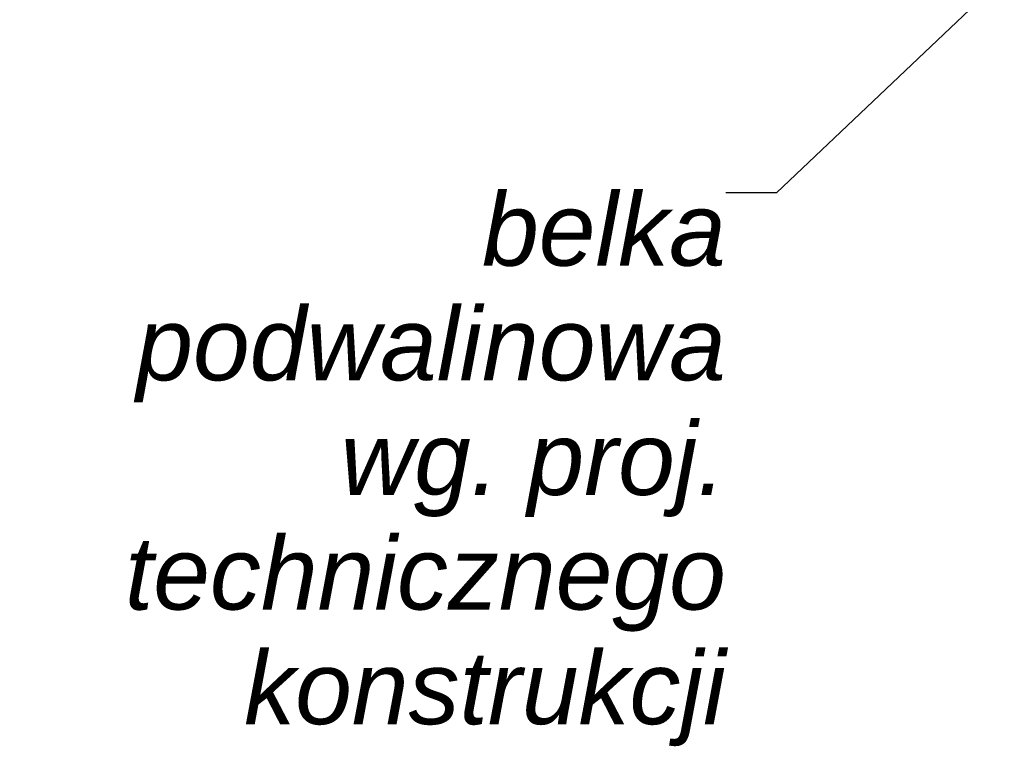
# Model space of a CAD drawing. Header units: millimetres. Extents: x -12989 to 402831, y -50461 to 30884.
# Tile 7 of 175: x 359572 to 361595, y -48772 to -47274. Entities that reach past the tile are written whole.
import ezdxf

# ---------------------------------------------------------------- set-up
doc = ezdxf.new("R2010")
doc.units = ezdxf.units.MM
doc.header["$MEASUREMENT"] = 0
doc.linetypes.add('Wipeout_Contour', pattern=[1000, 0, -1000])
doc.layers.add('Nowe_A_OZN_ODNOSNIKI_Nr_pióra__6', color=7, linetype='Continuous', lineweight=13)
doc.layers.add('Nowe_A_OZN_ODNOSNIKI_Nr_pióra__85', color=7, linetype='Continuous', lineweight=13)
doc.styles.add('STYL_AUTOMATYCZNY_8', font='arial.ttf')
doc.dimstyles.new('STYL_AUTOMATYCZNY__3', dxfattribs={"dimtxt": 0.18, "dimasz": 91.2, "dimexe": 0.18, "dimexo": 0.0625, "dimgap": 0, "dimtad": 0, "dimtih": 1, "dimtoh": 1, "dimdec": 4, "dimzin": 0, "dimdsep": 46, "dimcen": 0.09, "dimadec": 0, "dimazin": 0, "dimtfac": 1, "dimtdec": 4, "dimtmove": 0, "dimatfit": 3, "dimldrblk": 'ARROWHEAD_5', "dimfxl": 0, "dimtolj": 1, "dimtzin": 0, "dimarcsym": 0})

# ---------------------------------------------------------------- blocks, each defined once
blk = doc.blocks.new('ARROWHEAD_5')
at = {"linetype": 'Continuous', "lineweight": 0}
blk.add_hatch(color=0, dxfattribs=at).paths.add_polyline_path([(-1, 0.2679), (0, 0), (-1, -0.2679)])
at = {"color": 0, "linetype": 'Continuous', "lineweight": 0}
blk.add_line((0, 0), (-1, 0), dxfattribs=at)

msp = doc.modelspace()

# ---------------------------------------------------------------- wipeouts: each hides what was drawn before it
at = {"color": 7, "linetype": 'Wipeout_Contour', "lineweight": 13, "ltscale": 1816784.290103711}
msp.add_wipeout([(359571.9, -48538.6), (361058.9, -48538.6), (361058.9, -47288), (359571.9, -47288)], dxfattribs=at).dxf.layer = 'Nowe_A_OZN_ODNOSNIKI_Nr_pióra__6'

# ---------------------------------------------------------------- next in the draw order: texts
at = {"layer": 'Nowe_A_OZN_ODNOSNIKI_Nr_pióra__6', "color": 7, "linetype": 'Continuous', "lineweight": 13, "insert": (361022.9, -47630), "char_height": 150, "width": 1415.06, "attachment_point": 3, "line_spacing_factor": 0.942235, "style": 'STYL_AUTOMATYCZNY_8'}
msp.add_mtext('\\A1;{\\pqr;\\fArial|b0|i1|c238|p0;\\W1.000000;belka podwalinowa\\P\\pqr;\\fArial|b0|i1|c238|p0;\\W1.000000;wg. proj. technicznego konstrukcji}', dxfattribs=at)

# ---------------------------------------------------------------- next in the draw order: leaders
at = {"layer": 'Nowe_A_OZN_ODNOSNIKI_Nr_pióra__85', "color": 7, "linetype": 'Continuous', "lineweight": 13, "annotation_type": 0, "has_hookline": 1, "hookline_direction": 1, "text_width": 1218.3}
msp.add_leader([(362281.3, -46533.9), (361127.3, -47630), (361022.9, -47630)], dimstyle='STYL_AUTOMATYCZNY__3', dxfattribs=at)

doc.saveas('drawing.dxf')
